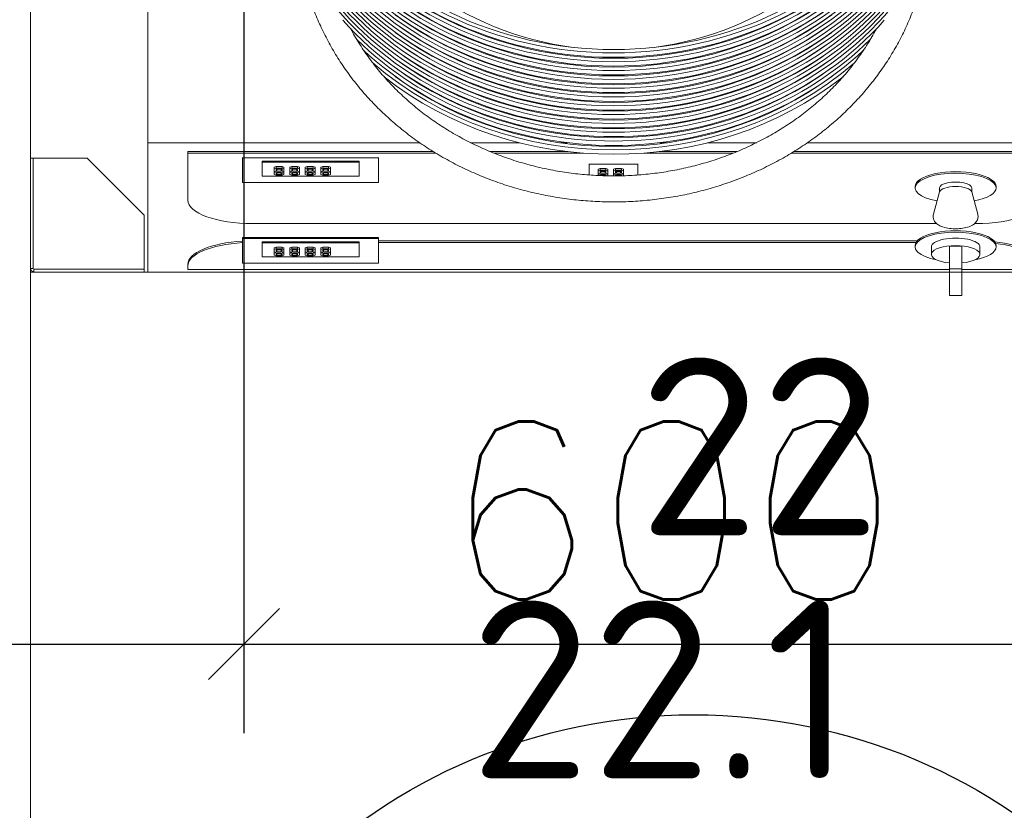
# Model space of a CAD drawing. Header units: millimetres. Extents: x -380244 to 257841, y -4400 to 11650.
# Tile 102 of 140: x 7992 to 8684, y 4052 to 4607. Entities that reach past the tile are written whole.
import ezdxf
from ezdxf.enums import TextEntityAlignment as Align

# ---------------------------------------------------------------- set-up
doc = ezdxf.new("R2010")
doc.units = ezdxf.units.MM
for name, color, linetype in [('Equip2D', 250, 'Continuous'), ('EquipAnnot', 5, 'Continuous'), ('Обмер', 6, 'Continuous'), ('Обознач. цехов', 7, 'Continuous'), ('Привязки Вент', 102, 'Continuous')]:
    doc.layers.add(name, color=color, linetype=linetype)
doc.styles.add('GOST прямой', font='isocpeur.ttf', dxfattribs={"height": 2.5})
doc.styles.add('Размеры', font='txt.shx', dxfattribs={"height": 2.5})
doc.dimstyles.new('Main', dxfattribs={"dimscale": 0, "dimtxt": 2.5, "dimasz": 1, "dimexe": 1.25, "dimexo": 0.625, "dimtad": 1, "dimdec": 1, "dimrnd": 0.5, "dimtxsty": 'Размеры', "dimblk": 'OBLIQUE', "dimcen": 2.5, "dimadec": 0, "dimazin": 0, "dimtfac": 1, "dimtdec": 1, "dimtmove": 1, "dimatfit": 2, "dimfxl": 1, "dimarcsym": 0})

# ---------------------------------------------------------------- blocks, each defined once
blk = doc.blocks.new('НСО-15_7П')
at = {"layer": 'Equip2D', "linetype": 'Continuous', "lineweight": 0}
blk.add_line((0, 0), (1500, 0), dxfattribs=at)
at = {"layer": 'EquipAnnot', "style": 'GOST прямой', "flags": 1}
for tag, p in [('НАИМЕНОВАНИЕ', (0, 0)), ('ОПИСАНИЕ', (0, -4.75)), ('РАЗМЕРЫ', (0, -9.5))]:
    blk.add_attdef(tag, p, '', height=2.5, dxfattribs=at)
at = {"layer": 'EquipAnnot', "style": 'GOST прямой'}
blk.add_attdef('НОМЕР', (686.54, -778.61), '', height=2.5, dxfattribs=at)
blk = doc.blocks.new('A$Cccd9d43c')
at = {"color": 0, "linetype": 'Continuous', "lineweight": 0}
for p, q in [((0, -462.73), (0, -659.09)), ((0, -750), (0, -659.09)), ((0, -659.09), (190.86, -659.09)), ((226.61, -659.09), (260.94, -659.09)), ((289.19, -659.09), (294.38, -659.09)), ((359.71, -659.09), (364.9, -659.09)), ((393.15, -659.09), (427.48, -659.09)), ((463.23, -659.09), (655.09, -659.09)), ((28.05, -665.37), (200.44, -665.37)), ((28.05, -665.37), (28.05, -666.42)), ((28.05, -666.42), (28.05, -699.38)), ((28.05, -666.42), (202.17, -666.42)), ((66.5, -669.62), (66.5, -669.4)), ((161.96, -669.62), (66.5, -669.62)), ((66.5, -669.62), (66.5, -686.97)), ((161.96, -669.62), (161.96, -669.4)), ((161.96, -686.97), (161.96, -669.62)), ((240.38, -665.37), (295.04, -665.37)), ((242.98, -666.42), (305.83, -666.42)), ((348.26, -666.42), (411.11, -666.42)), ((359.05, -665.37), (413.72, -665.37)), ((451.92, -666.42), (627.04, -666.42)), ((453.65, -665.37), (627.04, -665.37)), ((80.14, -672.09), (148.32, -672.09)), ((80.14, -672.73), (80.14, -672.09)), ((148.32, -672.73), (80.14, -672.73)), ((80.14, -672.73), (80.14, -682.64)), ((88.74, -676.24), (90.1, -675.74)), ((88.74, -676.24), (88.74, -677.51)), ((90.1, -677.01), (88.74, -677.51)), ((88.74, -677.51), (88.74, -679)), ((90.1, -675.74), (90.1, -677.01)), ((90.1, -675.74), (94.19, -675.74)), ((94.19, -677.01), (90.1, -677.01)), ((90.1, -677.72), (90.66, -677.51)), ((90.37, -677.62), (90.66, -677.73)), ((90.66, -677.51), (93.63, -677.51)), ((93.63, -677.51), (94.19, -677.72)), ((93.63, -677.73), (93.92, -677.62)), ((94.19, -675.74), (95.55, -676.24)), ((94.19, -675.74), (94.19, -677.01)), ((95.55, -677.51), (94.19, -677.01)), ((95.55, -676.24), (95.55, -677.51)), ((95.55, -679), (95.55, -677.51)), ((99.64, -676.24), (101.01, -675.74)), ((99.64, -676.24), (99.64, -677.51)), ((101.01, -677.01), (99.64, -677.51)), ((99.64, -677.51), (99.64, -679)), ((101.01, -675.74), (101.01, -677.01)), ((101.01, -675.74), (105.1, -675.74)), ((105.1, -677.01), (101.01, -677.01)), ((101.01, -677.72), (101.57, -677.51)), ((101.28, -677.62), (101.57, -677.73)), ((101.57, -677.51), (104.53, -677.51)), ((104.53, -677.51), (105.1, -677.72)), ((104.53, -677.73), (104.83, -677.62)), ((105.1, -675.74), (106.46, -676.24)), ((105.1, -675.74), (105.1, -677.01)), ((106.46, -677.51), (105.1, -677.01)), ((106.46, -676.24), (106.46, -677.51)), ((106.46, -679), (106.46, -677.51)), ((110.55, -676.24), (111.92, -675.74)), ((110.55, -676.24), (110.55, -677.51)), ((111.92, -677.01), (110.55, -677.51)), ((110.55, -677.51), (110.55, -679)), ((111.92, -675.74), (111.92, -677.01)), ((111.92, -675.74), (116.01, -675.74)), ((116.01, -677.01), (111.92, -677.01)), ((111.92, -677.72), (112.48, -677.51)), ((112.18, -677.62), (112.48, -677.73)), ((112.48, -677.51), (115.44, -677.51)), ((115.44, -677.51), (116.01, -677.72)), ((115.44, -677.73), (115.74, -677.62)), ((116.01, -675.74), (117.37, -676.24)), ((116.01, -675.74), (116.01, -677.01)), ((117.37, -677.51), (116.01, -677.01)), ((117.37, -676.24), (117.37, -677.51)), ((117.37, -679), (117.37, -677.51)), ((121.46, -676.24), (122.83, -675.74)), ((121.46, -676.24), (121.46, -677.51)), ((122.83, -677.01), (121.46, -677.51)), ((121.46, -677.51), (121.46, -679)), ((122.83, -675.74), (122.83, -677.01)), ((122.83, -675.74), (126.92, -675.74)), ((126.92, -677.01), (122.83, -677.01)), ((122.83, -677.72), (123.39, -677.51)), ((123.09, -677.62), (123.39, -677.73)), ((123.39, -677.51), (126.35, -677.51)), ((126.35, -677.51), (126.92, -677.72)), ((126.35, -677.73), (126.65, -677.62)), ((126.92, -675.74), (128.28, -676.24)), ((126.92, -675.74), (126.92, -677.01)), ((128.28, -677.51), (126.92, -677.01)), ((128.28, -676.24), (128.28, -677.51)), ((128.28, -679), (128.28, -677.51)), ((148.32, -672.73), (148.32, -672.09)), ((148.32, -682.64), (148.32, -672.73)), ((310, -674.22), (310, -674.01)), ((344.09, -674.22), (310, -674.22)), ((310, -674.22), (310, -681.79)), ((316.21, -677.73), (317.57, -677.23)), ((317.57, -677.23), (317.57, -678.5)), ((317.57, -677.23), (321.67, -677.23)), ((321.67, -677.23), (323.03, -677.73)), ((321.67, -677.23), (321.67, -678.5)), ((327.12, -677.73), (328.48, -677.23)), ((328.48, -677.23), (328.48, -678.5)), ((328.48, -677.23), (332.57, -677.23)), ((332.57, -677.23), (333.94, -677.73)), ((332.57, -677.23), (332.57, -678.5)), ((344.09, -674.01), (344.09, -674.22)), ((344.09, -674.22), (344.09, -681.79)), ((80.14, -682.64), (148.32, -682.64)), ((88.74, -679), (88.74, -679.99)), ((88.74, -679), (90.1, -679.49)), ((90.1, -679.49), (88.74, -679.99)), ((88.74, -679.99), (88.74, -681.48)), ((88.74, -681.48), (90.1, -681.97)), ((90.1, -678.79), (90.1, -677.72)), ((90.66, -679), (90.1, -678.79)), ((90.1, -680.19), (90.66, -679.99)), ((90.1, -681.27), (90.1, -680.19)), ((90.66, -681.48), (90.1, -681.27)), ((90.1, -681.97), (94.19, -681.97)), ((90.37, -680.1), (90.66, -680.21)), ((90.66, -677.73), (93.63, -677.73)), ((90.66, -677.73), (90.66, -679)), ((93.63, -679), (90.66, -679)), ((90.66, -679.99), (93.63, -679.99)), ((90.66, -680.21), (93.63, -680.21)), ((90.66, -680.21), (90.66, -681.48)), ((93.63, -681.48), (90.66, -681.48)), ((93.63, -677.73), (93.63, -679)), ((94.19, -678.79), (93.63, -679)), ((93.63, -679.99), (94.19, -680.19)), ((93.63, -680.21), (93.92, -680.1)), ((93.63, -680.21), (93.63, -681.48)), ((94.19, -681.27), (93.63, -681.48)), ((94.19, -677.72), (94.19, -678.79)), ((94.19, -679.49), (95.55, -679)), ((95.55, -679.99), (94.19, -679.49)), ((94.19, -680.19), (94.19, -681.27)), ((94.19, -681.97), (95.55, -681.48)), ((95.55, -679), (95.55, -679.99)), ((95.55, -681.48), (95.55, -679.99)), ((99.64, -679), (99.64, -679.99)), ((99.64, -679), (101.01, -679.49)), ((101.01, -679.49), (99.64, -679.99)), ((99.64, -679.99), (99.64, -681.48)), ((99.64, -681.48), (101.01, -681.97)), ((101.01, -678.79), (101.01, -677.72)), ((101.57, -679), (101.01, -678.79)), ((101.01, -680.19), (101.57, -679.99)), ((101.01, -681.27), (101.01, -680.19)), ((101.57, -681.48), (101.01, -681.27)), ((101.01, -681.97), (105.1, -681.97)), ((101.28, -680.1), (101.57, -680.21)), ((101.57, -677.73), (104.53, -677.73)), ((101.57, -677.73), (101.57, -679)), ((104.53, -679), (101.57, -679)), ((101.57, -679.99), (104.53, -679.99)), ((101.57, -680.21), (104.53, -680.21)), ((101.57, -680.21), (101.57, -681.48)), ((104.53, -681.48), (101.57, -681.48)), ((104.53, -677.73), (104.53, -679)), ((105.1, -678.79), (104.53, -679)), ((104.53, -679.99), (105.1, -680.19)), ((104.53, -680.21), (104.83, -680.1)), ((104.53, -680.21), (104.53, -681.48)), ((105.1, -681.27), (104.53, -681.48)), ((105.1, -677.72), (105.1, -678.79)), ((105.1, -679.49), (106.46, -679)), ((106.46, -679.99), (105.1, -679.49)), ((105.1, -680.19), (105.1, -681.27)), ((105.1, -681.97), (106.46, -681.48)), ((106.46, -679), (106.46, -679.99)), ((106.46, -681.48), (106.46, -679.99)), ((110.55, -679), (110.55, -679.99)), ((110.55, -679), (111.92, -679.49)), ((111.92, -679.49), (110.55, -679.99)), ((110.55, -679.99), (110.55, -681.48)), ((110.55, -681.48), (111.92, -681.97)), ((111.92, -678.79), (111.92, -677.72)), ((112.48, -679), (111.92, -678.79)), ((111.92, -680.19), (112.48, -679.99)), ((111.92, -681.27), (111.92, -680.19)), ((112.48, -681.48), (111.92, -681.27)), ((111.92, -681.97), (116.01, -681.97)), ((112.18, -680.1), (112.48, -680.21)), ((112.48, -677.73), (115.44, -677.73)), ((112.48, -677.73), (112.48, -679)), ((115.44, -679), (112.48, -679)), ((112.48, -679.99), (115.44, -679.99)), ((112.48, -680.21), (115.44, -680.21)), ((112.48, -680.21), (112.48, -681.48)), ((115.44, -681.48), (112.48, -681.48)), ((115.44, -677.73), (115.44, -679)), ((116.01, -678.79), (115.44, -679)), ((115.44, -679.99), (116.01, -680.19)), ((115.44, -680.21), (115.74, -680.1)), ((115.44, -680.21), (115.44, -681.48)), ((116.01, -681.27), (115.44, -681.48)), ((116.01, -677.72), (116.01, -678.79)), ((116.01, -679.49), (117.37, -679)), ((117.37, -679.99), (116.01, -679.49)), ((116.01, -680.19), (116.01, -681.27)), ((116.01, -681.97), (117.37, -681.48)), ((117.37, -679), (117.37, -679.99)), ((117.37, -681.48), (117.37, -679.99)), ((121.46, -679), (121.46, -679.99)), ((121.46, -679), (122.83, -679.49)), ((122.83, -679.49), (121.46, -679.99)), ((121.46, -679.99), (121.46, -681.48)), ((121.46, -681.48), (122.83, -681.97)), ((122.83, -678.79), (122.83, -677.72)), ((123.39, -679), (122.83, -678.79)), ((122.83, -680.19), (123.39, -679.99)), ((122.83, -681.27), (122.83, -680.19)), ((123.39, -681.48), (122.83, -681.27)), ((122.83, -681.97), (126.92, -681.97)), ((123.09, -680.1), (123.39, -680.21)), ((123.39, -677.73), (126.35, -677.73)), ((123.39, -677.73), (123.39, -679)), ((126.35, -679), (123.39, -679)), ((123.39, -679.99), (126.35, -679.99)), ((123.39, -680.21), (126.35, -680.21)), ((123.39, -680.21), (123.39, -681.48)), ((126.35, -681.48), (123.39, -681.48)), ((126.35, -677.73), (126.35, -679)), ((126.92, -678.79), (126.35, -679)), ((126.35, -679.99), (126.92, -680.19)), ((126.35, -680.21), (126.65, -680.1)), ((126.35, -680.21), (126.35, -681.48)), ((126.92, -681.27), (126.35, -681.48)), ((126.92, -677.72), (126.92, -678.79)), ((126.92, -679.49), (128.28, -679)), ((128.28, -679.99), (126.92, -679.49)), ((126.92, -680.19), (126.92, -681.27)), ((126.92, -681.97), (128.28, -681.48)), ((128.28, -679), (128.28, -679.99)), ((128.28, -681.48), (128.28, -679.99)), ((316.21, -677.73), (316.21, -679)), ((317.57, -678.5), (316.21, -679)), ((316.21, -679), (316.21, -680.49)), ((316.21, -680.49), (316.21, -681.48)), ((316.21, -680.49), (317.57, -680.98)), ((317.57, -680.98), (316.21, -681.48)), ((316.21, -681.48), (316.21, -682.17)), ((321.67, -678.5), (317.57, -678.5)), ((317.57, -679.2), (318.14, -679)), ((317.57, -680.28), (317.57, -679.2)), ((318.14, -680.49), (317.57, -680.28)), ((317.57, -681.68), (318.14, -681.48)), ((317.57, -682.23), (317.57, -681.68)), ((317.84, -679.11), (318.14, -679.22)), ((317.84, -681.59), (318.14, -681.69)), ((318.14, -679), (321.1, -679)), ((318.14, -679.22), (321.1, -679.22)), ((318.14, -679.22), (318.14, -680.49)), ((321.1, -680.49), (318.14, -680.49)), ((318.14, -681.48), (321.1, -681.48)), ((318.14, -681.69), (321.1, -681.69)), ((318.14, -681.69), (318.14, -682.25)), ((321.1, -679), (321.67, -679.2)), ((321.1, -679.22), (321.4, -679.11)), ((321.1, -679.22), (321.1, -680.49)), ((321.67, -680.28), (321.1, -680.49)), ((321.1, -681.48), (321.67, -681.68)), ((321.1, -681.69), (321.4, -681.59)), ((321.1, -681.69), (321.1, -682.35)), ((323.03, -679), (321.67, -678.5)), ((321.67, -679.2), (321.67, -680.28)), ((321.67, -680.98), (323.03, -680.49)), ((323.03, -681.48), (321.67, -680.98)), ((321.67, -681.68), (321.67, -682.36)), ((323.03, -677.73), (323.03, -679)), ((323.03, -680.49), (323.03, -679)), ((323.03, -680.49), (323.03, -681.48)), ((323.03, -682.39), (323.03, -681.48)), ((327.12, -677.73), (327.12, -679)), ((328.48, -678.5), (327.12, -679)), ((327.12, -679), (327.12, -680.49)), ((327.12, -680.49), (327.12, -681.48)), ((327.12, -680.49), (328.48, -680.98)), ((328.48, -680.98), (327.12, -681.48)), ((327.12, -681.48), (327.12, -682.42)), ((332.57, -678.5), (328.48, -678.5)), ((328.48, -679.2), (329.05, -679)), ((328.48, -680.28), (328.48, -679.2)), ((329.05, -680.49), (328.48, -680.28)), ((328.48, -681.68), (329.05, -681.48)), ((328.48, -682.42), (328.48, -681.68)), ((328.75, -679.11), (329.05, -679.22)), ((328.75, -681.59), (329.05, -681.69)), ((329.05, -679), (332.01, -679)), ((329.05, -679.22), (332.01, -679.22)), ((329.05, -679.22), (329.05, -680.49)), ((332.01, -680.49), (329.05, -680.49)), ((329.05, -681.48), (332.01, -681.48)), ((329.05, -681.69), (332.01, -681.69)), ((329.05, -681.69), (329.05, -682.41)), ((332.01, -679), (332.57, -679.2)), ((332.01, -679.22), (332.31, -679.11)), ((332.01, -679.22), (332.01, -680.49)), ((332.57, -680.28), (332.01, -680.49)), ((332.01, -681.48), (332.57, -681.68)), ((332.01, -681.69), (332.31, -681.59)), ((332.01, -681.69), (332.01, -682.37)), ((333.94, -679), (332.57, -678.5)), ((332.57, -679.2), (332.57, -680.28)), ((332.57, -680.98), (333.94, -680.49)), ((333.94, -681.48), (332.57, -680.98)), ((332.57, -681.68), (332.57, -682.36)), ((333.94, -677.73), (333.94, -679)), ((333.94, -680.49), (333.94, -679)), ((333.94, -680.49), (333.94, -681.48)), ((333.94, -682.32), (333.94, -681.48)), ((66.5, -686.97), (161.96, -686.97)), ((538.87, -690.84), (538.87, -689.79)), ((555.92, -690.84), (555.92, -693.82)), ((578.65, -690.84), (578.65, -693.82)), ((595.69, -690.84), (595.69, -689.79)), ((555.97, -693.62), (551.72, -709.38)), ((578.59, -693.62), (582.84, -709.38)), ((73.51, -715.91), (553.88, -715.91)), ((580.68, -715.91), (581.58, -715.91)), ((66.5, -725.66), (161.96, -725.66)), ((66.5, -726.29), (66.5, -725.66)), ((161.96, -726.29), (161.96, -725.66)), ((161.96, -726.29), (66.5, -726.29)), ((66.5, -726.29), (66.5, -743.64)), ((80.14, -728.77), (148.32, -728.77)), ((80.14, -729.41), (80.14, -728.77)), ((148.32, -729.41), (80.14, -729.41)), ((80.14, -729.41), (80.14, -739.32)), ((88.74, -732.91), (90.1, -732.42)), ((88.74, -732.91), (88.74, -734.18)), ((90.1, -732.42), (90.1, -733.69)), ((90.1, -732.42), (94.19, -732.42)), ((94.19, -732.42), (95.55, -732.91)), ((94.19, -732.42), (94.19, -733.69)), ((95.55, -732.91), (95.55, -734.18)), ((99.64, -732.91), (101.01, -732.42)), ((99.64, -732.91), (99.64, -734.18)), ((101.01, -732.42), (101.01, -733.69)), ((101.01, -732.42), (105.1, -732.42)), ((105.1, -732.42), (106.46, -732.91)), ((105.1, -732.42), (105.1, -733.69)), ((106.46, -732.91), (106.46, -734.18)), ((110.55, -732.91), (111.92, -732.42)), ((110.55, -732.91), (110.55, -734.18)), ((111.92, -732.42), (111.92, -733.69)), ((111.92, -732.42), (116.01, -732.42)), ((116.01, -732.42), (117.37, -732.91)), ((116.01, -732.42), (116.01, -733.69)), ((117.37, -732.91), (117.37, -734.18)), ((121.46, -732.91), (122.83, -732.42)), ((121.46, -732.91), (121.46, -734.18)), ((122.83, -732.42), (122.83, -733.69)), ((122.83, -732.42), (126.92, -732.42)), ((126.92, -732.42), (128.28, -732.91)), ((126.92, -732.42), (126.92, -733.69)), ((128.28, -732.91), (128.28, -734.18)), ((148.32, -729.41), (148.32, -728.77)), ((148.32, -739.32), (148.32, -729.41)), ((161.96, -743.64), (161.96, -726.29)), ((161.96, -728.06), (540.27, -728.06)), ((161.96, -728.06), (377.83, -728.06)), ((161.96, -729.12), (539.49, -729.12)), ((538.87, -732.32), (538.87, -731.26)), ((550.24, -737.61), (550.24, -732.32)), ((562.88, -731.89), (562.88, -747.76)), ((562.88, -731.89), (571.69, -731.89)), ((571.69, -731.89), (571.69, -747.76)), ((584.33, -737.61), (584.33, -732.32)), ((595.69, -732.32), (595.69, -731.26)), ((80.14, -739.32), (148.32, -739.32)), ((90.1, -733.69), (88.74, -734.18)), ((88.74, -734.18), (88.74, -735.67)), ((88.74, -735.67), (88.74, -736.66)), ((88.74, -735.67), (90.1, -736.17)), ((90.1, -736.17), (88.74, -736.66)), ((88.74, -736.66), (88.74, -738.15)), ((88.74, -738.15), (90.1, -738.65)), ((94.19, -733.69), (90.1, -733.69)), ((90.1, -734.39), (90.66, -734.18)), ((90.1, -735.47), (90.1, -734.39)), ((90.66, -735.67), (90.1, -735.47)), ((90.1, -736.87), (90.66, -736.66)), ((90.1, -737.95), (90.1, -736.87)), ((90.66, -738.15), (90.1, -737.95)), ((90.1, -738.65), (94.19, -738.65)), ((90.37, -734.29), (90.66, -734.4)), ((90.37, -736.77), (90.66, -736.88)), ((90.66, -734.18), (93.63, -734.18)), ((90.66, -734.4), (93.63, -734.4)), ((90.66, -734.4), (90.66, -735.67)), ((93.63, -735.67), (90.66, -735.67)), ((90.66, -736.66), (93.63, -736.66)), ((90.66, -736.88), (93.63, -736.88)), ((90.66, -736.88), (90.66, -738.15)), ((93.63, -738.15), (90.66, -738.15)), ((93.63, -734.18), (94.19, -734.39)), ((93.63, -734.4), (93.92, -734.29)), ((93.63, -734.4), (93.63, -735.67)), ((94.19, -735.47), (93.63, -735.67)), ((93.63, -736.66), (94.19, -736.87)), ((93.63, -736.88), (93.92, -736.77)), ((93.63, -736.88), (93.63, -738.15)), ((94.19, -737.95), (93.63, -738.15)), ((95.55, -734.18), (94.19, -733.69)), ((94.19, -734.39), (94.19, -735.47)), ((94.19, -736.17), (95.55, -735.67)), ((95.55, -736.66), (94.19, -736.17)), ((94.19, -736.87), (94.19, -737.95)), ((94.19, -738.65), (95.55, -738.15)), ((95.55, -735.67), (95.55, -734.18)), ((95.55, -735.67), (95.55, -736.66)), ((95.55, -738.15), (95.55, -736.66)), ((101.01, -733.69), (99.64, -734.18)), ((99.64, -734.18), (99.64, -735.67)), ((99.64, -735.67), (99.64, -736.66)), ((99.64, -735.67), (101.01, -736.17)), ((101.01, -736.17), (99.64, -736.66)), ((99.64, -736.66), (99.64, -738.15)), ((99.64, -738.15), (101.01, -738.65)), ((105.1, -733.69), (101.01, -733.69)), ((101.01, -734.39), (101.57, -734.18)), ((101.01, -735.47), (101.01, -734.39)), ((101.57, -735.67), (101.01, -735.47)), ((101.01, -736.87), (101.57, -736.66)), ((101.01, -737.95), (101.01, -736.87)), ((101.57, -738.15), (101.01, -737.95)), ((101.01, -738.65), (105.1, -738.65)), ((101.28, -734.29), (101.57, -734.4)), ((101.28, -736.77), (101.57, -736.88)), ((101.57, -734.18), (104.53, -734.18)), ((101.57, -734.4), (104.53, -734.4)), ((101.57, -734.4), (101.57, -735.67)), ((104.53, -735.67), (101.57, -735.67)), ((101.57, -736.66), (104.53, -736.66)), ((101.57, -736.88), (104.53, -736.88)), ((101.57, -736.88), (101.57, -738.15)), ((104.53, -738.15), (101.57, -738.15)), ((104.53, -734.18), (105.1, -734.39)), ((104.53, -734.4), (104.83, -734.29)), ((104.53, -734.4), (104.53, -735.67)), ((105.1, -735.47), (104.53, -735.67)), ((104.53, -736.66), (105.1, -736.87)), ((104.53, -736.88), (104.83, -736.77)), ((104.53, -736.88), (104.53, -738.15)), ((105.1, -737.95), (104.53, -738.15)), ((106.46, -734.18), (105.1, -733.69)), ((105.1, -734.39), (105.1, -735.47)), ((105.1, -736.17), (106.46, -735.67)), ((106.46, -736.66), (105.1, -736.17)), ((105.1, -736.87), (105.1, -737.95)), ((105.1, -738.65), (106.46, -738.15)), ((106.46, -735.67), (106.46, -734.18)), ((106.46, -735.67), (106.46, -736.66)), ((106.46, -738.15), (106.46, -736.66)), ((111.92, -733.69), (110.55, -734.18)), ((110.55, -734.18), (110.55, -735.67)), ((110.55, -735.67), (110.55, -736.66)), ((110.55, -735.67), (111.92, -736.17)), ((111.92, -736.17), (110.55, -736.66)), ((110.55, -736.66), (110.55, -738.15)), ((110.55, -738.15), (111.92, -738.65)), ((116.01, -733.69), (111.92, -733.69)), ((111.92, -734.39), (112.48, -734.18)), ((111.92, -735.47), (111.92, -734.39)), ((112.48, -735.67), (111.92, -735.47)), ((111.92, -736.87), (112.48, -736.66)), ((111.92, -737.95), (111.92, -736.87)), ((112.48, -738.15), (111.92, -737.95)), ((111.92, -738.65), (116.01, -738.65)), ((112.18, -734.29), (112.48, -734.4)), ((112.18, -736.77), (112.48, -736.88)), ((112.48, -734.18), (115.44, -734.18)), ((112.48, -734.4), (115.44, -734.4)), ((112.48, -734.4), (112.48, -735.67)), ((115.44, -735.67), (112.48, -735.67)), ((112.48, -736.66), (115.44, -736.66)), ((112.48, -736.88), (115.44, -736.88)), ((112.48, -736.88), (112.48, -738.15)), ((115.44, -738.15), (112.48, -738.15)), ((115.44, -734.18), (116.01, -734.39)), ((115.44, -734.4), (115.74, -734.29)), ((115.44, -734.4), (115.44, -735.67)), ((116.01, -735.47), (115.44, -735.67)), ((115.44, -736.66), (116.01, -736.87)), ((115.44, -736.88), (115.74, -736.77)), ((115.44, -736.88), (115.44, -738.15)), ((116.01, -737.95), (115.44, -738.15)), ((117.37, -734.18), (116.01, -733.69)), ((116.01, -734.39), (116.01, -735.47)), ((116.01, -736.17), (117.37, -735.67)), ((117.37, -736.66), (116.01, -736.17)), ((116.01, -736.87), (116.01, -737.95)), ((116.01, -738.65), (117.37, -738.15)), ((117.37, -735.67), (117.37, -734.18)), ((117.37, -735.67), (117.37, -736.66)), ((117.37, -738.15), (117.37, -736.66)), ((122.83, -733.69), (121.46, -734.18)), ((121.46, -734.18), (121.46, -735.67)), ((121.46, -735.67), (121.46, -736.66)), ((121.46, -735.67), (122.83, -736.17)), ((122.83, -736.17), (121.46, -736.66)), ((121.46, -736.66), (121.46, -738.15)), ((121.46, -738.15), (122.83, -738.65)), ((126.92, -733.69), (122.83, -733.69)), ((122.83, -734.39), (123.39, -734.18)), ((122.83, -735.47), (122.83, -734.39)), ((123.39, -735.67), (122.83, -735.47)), ((122.83, -736.87), (123.39, -736.66)), ((122.83, -737.95), (122.83, -736.87)), ((123.39, -738.15), (122.83, -737.95)), ((122.83, -738.65), (126.92, -738.65)), ((123.09, -734.29), (123.39, -734.4)), ((123.09, -736.77), (123.39, -736.88)), ((123.39, -734.18), (126.35, -734.18)), ((123.39, -734.4), (126.35, -734.4)), ((123.39, -734.4), (123.39, -735.67)), ((126.35, -735.67), (123.39, -735.67)), ((123.39, -736.66), (126.35, -736.66)), ((123.39, -736.88), (126.35, -736.88)), ((123.39, -736.88), (123.39, -738.15)), ((126.35, -738.15), (123.39, -738.15)), ((126.35, -734.18), (126.92, -734.39)), ((126.35, -734.4), (126.65, -734.29)), ((126.35, -734.4), (126.35, -735.67)), ((126.92, -735.47), (126.35, -735.67)), ((126.35, -736.66), (126.92, -736.87)), ((126.35, -736.88), (126.65, -736.77)), ((126.35, -736.88), (126.35, -738.15)), ((126.92, -737.95), (126.35, -738.15)), ((128.28, -734.18), (126.92, -733.69)), ((126.92, -734.39), (126.92, -735.47)), ((126.92, -736.17), (128.28, -735.67)), ((128.28, -736.66), (126.92, -736.17)), ((126.92, -736.87), (126.92, -737.95)), ((126.92, -738.65), (128.28, -738.15)), ((128.28, -735.67), (128.28, -734.18)), ((128.28, -735.67), (128.28, -736.66)), ((128.28, -738.15), (128.28, -736.66)), ((28.05, -744.59), (28.05, -745.64)), ((28.05, -745.64), (28.05, -748.15)), ((66.5, -743.64), (161.96, -743.64)), ((0, -750), (562.88, -750)), ((28.05, -748.15), (562.88, -748.15)), ((562.88, -747.76), (562.88, -766.49)), ((571.69, -747.76), (562.88, -747.76)), ((571.69, -766.49), (571.69, -747.76)), ((571.69, -748.15), (627.04, -748.15)), ((571.69, -750), (655.09, -750)), ((562.88, -766.49), (571.69, -766.49))]:
    blk.add_line(p, q, dxfattribs=at)
for start, end in [(204.15755, 262.65508), (277.34492, 335.84245)]:
    blk.add_arc((327.05, -371.82), 222.14, start, end, dxfattribs=at)
for centre, major_axis, ratio, start_param, end_param in [((327.05, -380.88), (242.33, 0), 0.887794, -2.569893, -0.5717), ((327.05, -387.08), (242.33, 0), 0.887794, -2.569893, -0.5717), ((327.05, -393.27), (242.33, 0), 0.887794, -2.569893, -0.5717), ((327.05, -399.47), (242.33, 0), 0.887794, -2.569893, -0.5717), ((327.05, -405.67), (242.33, 0), 0.887794, -2.569893, -0.5717), ((327.05, -411.86), (242.33, 0), 0.887794, -2.569893, -0.5717), ((327.05, -418.06), (242.33, 0), 0.887794, -2.569893, -0.5717), ((327.05, -424.23), (242.33, 0), 0.887794, -2.569893, -0.5717), ((327.05, -430.42), (242.33, 0), 0.887794, -2.569893, -0.5717), ((327.05, -436.62), (242.33, 0), 0.887794, -2.569893, -0.5717), ((327.05, -442.82), (242.33, 0), 0.887794, -2.410947, -0.730645), ((327.05, -449.01), (242.33, 0), 0.887794, -2.343371, -0.798221), ((567.28, -690.84), (28.41, 0), 0.363542, 0, 4.235664), ((567.28, -690.84), (11.36, 0), 0.363542, 0, 3.141593), ((567.28, -694.02), (11.36, 0), 0.363542, 0.097716, 3.043876), ((567.28, -690.84), (28.41, 0), 0.363542, -1.094071, 0), ((73.51, -699.38), (-45.45, 0), 0.363542, 0, 1.570796), ((581.58, -699.38), (45.45, 0), 0.363542, -1.570796, 0), ((567.28, -732.32), (28.41, 0), 0.363542, 0, 4.218804), ((73.51, -745.64), (-45.45, 0), 0.363542, -1.416037, 0), ((567.28, -737.61), (17.05, 0), 0.363542, -1.309477, 4.45107), ((567.28, -732.32), (28.41, 0), 0.363542, -1.077212, 0), ((581.58, -745.64), (45.45, 0), 0.363542, 0, 1.260885)]:
    blk.add_ellipse(centre, major_axis=major_axis, ratio=ratio, start_param=start_param, end_param=end_param, dxfattribs=at)
at = {"color": 0, "linetype": 'Continuous', "lineweight": 0, "extrusion": (2.13804e-16, 2.18122e-18, -1)}
blk.add_ellipse((327.05, -380.88), major_axis=(-239.64, 0), ratio=0.887794, start_param=-2.562647, end_param=-0.578946, dxfattribs=at)
at = {"color": 0, "linetype": 'Continuous', "lineweight": 0, "extrusion": (2.11409e-16, 3.88251e-18, -1)}
for centre in [(327.05, -383.98), (327.05, -390.18), (327.05, -396.37), (327.05, -402.57), (327.05, -408.76), (327.05, -414.96), (327.05, -421.16), (327.05, -427.33), (327.05, -433.52)]:
    blk.add_ellipse(centre, major_axis=(-242.33, 0), ratio=0.887794, start_param=-2.569893, end_param=-0.5717, dxfattribs=at)
at = {"color": 0, "linetype": 'Continuous', "lineweight": 0, "extrusion": (2.12611e-16, 2.54993e-17, -1)}
for centre in [(327.05, -387.08), (327.05, -393.27), (327.05, -399.47), (327.05, -405.67), (327.05, -411.86), (327.05, -418.06), (327.05, -430.42), (327.05, -436.62), (327.05, -442.82), (327.05, -449.01)]:
    blk.add_ellipse(centre, major_axis=(-239.64, 0), ratio=0.887794, start_param=-2.264876, end_param=-0.876717, dxfattribs=at)
at = {"color": 0, "linetype": 'Continuous', "lineweight": 0, "extrusion": (2.10745e-16, -1.92549e-17, -1)}
blk.add_ellipse((327.05, -439.72), major_axis=(-242.33, 0), ratio=0.887794, start_param=-2.472653, end_param=-0.668939, dxfattribs=at)
at = {"color": 0, "linetype": 'Continuous', "lineweight": 0, "extrusion": (2.48726e-16, 6.72748e-18, -1)}
blk.add_ellipse((327.05, -445.91), major_axis=(-242.33, 0), ratio=0.887794, start_param=-2.380203, end_param=-0.76139, dxfattribs=at)
at = {"color": 0, "linetype": 'Continuous', "lineweight": 0, "extrusion": (2.12854e-16, 2.27866e-17, -1)}
blk.add_ellipse((327.05, -424.23), major_axis=(-239.64, 0), ratio=0.887794, start_param=-2.253555, end_param=-0.888038, dxfattribs=at)
at = {"color": 0, "linetype": 'Continuous', "lineweight": 0, "extrusion": (2.48385e-16, -1.61242e-17, -1)}
blk.add_ellipse((327.05, -452.11), major_axis=(-242.33, 0), ratio=0.887794, start_param=-2.298626, end_param=-0.842967, dxfattribs=at)
at = {"color": 0, "linetype": 'Continuous', "lineweight": 0, "extrusion": (2.2449e-16, 4.46373e-31, -1)}
blk.add_ellipse((567.28, -689.79), major_axis=(-28.41, 0), ratio=0.363542, start_param=0, end_param=3.141593, dxfattribs=at)
at = {"color": 0, "linetype": 'Continuous', "lineweight": 0, "extrusion": (2.13914e-16, -5.76815e-17, -1)}
blk.add_ellipse((567.28, -694.02), major_axis=(-11.36, 0), ratio=0.363542, start_param=0.097716, end_param=1.570796, dxfattribs=at)
at = {"color": 0, "linetype": 'Continuous', "lineweight": 0, "extrusion": (2.2449e-16, -8.22359e-32, -1)}
blk.add_ellipse((567.28, -694.02), major_axis=(11.36, 0), ratio=0.363542, start_param=-1.570796, end_param=-0.097716, dxfattribs=at)
at = {"color": 0, "linetype": 'Continuous', "lineweight": 0, "extrusion": (2.2449e-16, -4.48057e-30, -1)}
blk.add_ellipse((567.28, -731.26), major_axis=(-28.41, 0), ratio=0.363542, start_param=0, end_param=3.141593, dxfattribs=at)
at = {"color": 0, "linetype": 'Continuous', "lineweight": 0, "extrusion": (2.2449e-16, 2.30556e-31, -1)}
blk.add_ellipse((73.51, -744.59), major_axis=(-45.45, 0), ratio=0.363542, start_param=0, end_param=1.416037, dxfattribs=at)
at = {"color": 0, "linetype": 'Continuous', "lineweight": 0, "extrusion": (2.2449e-16, -5.92813e-30, -1)}
blk.add_ellipse((73.51, -744.59), major_axis=(-45.45, 0), ratio=0.363542, start_param=0, end_param=1.416037, dxfattribs=at)
at = {"color": 0, "linetype": 'Continuous', "lineweight": 0, "extrusion": (2.2449e-16, 1.68497e-29, -1)}
blk.add_ellipse((567.28, -732.32), major_axis=(-17.05, 0), ratio=0.363542, start_param=0, end_param=3.141593, dxfattribs=at)
at = {"color": 0, "linetype": 'Continuous', "lineweight": 0, "extrusion": (1.86877e-16, -1.57001e-16, -1)}
blk.add_ellipse((581.58, -744.59), major_axis=(45.45, 0), ratio=0.363542, start_param=-1.274372, end_param=0, dxfattribs=at)
at = {"color": 0, "linetype": 'Continuous', "lineweight": 0}
for points, knots in [([(541.22, -555.17), (540.33, -558.05), (539.37, -560.92), (536.95, -567.54), (535.45, -571.28), (532.19, -578.66), (530.44, -582.32), (526.7, -589.52), (524.7, -593.07), (520.48, -600.06), (518.25, -603.5), (513.56, -610.24), (511.1, -613.56), (505.97, -620.05), (503.29, -623.22), (497.73, -629.42), (494.85, -632.45), (488.88, -638.34), (485.79, -641.21), (479.44, -646.77), (476.17, -649.47), (469.45, -654.68), (466, -657.19), (458.94, -662.04), (455.33, -664.36), (447.96, -668.82), (444.2, -670.95), (436.54, -675), (432.64, -676.92), (424.73, -680.56), (420.71, -682.27), (412.56, -685.47), (408.43, -686.96), (400.08, -689.72), (395.86, -690.99), (387.34, -693.3), (383.04, -694.34), (374.38, -696.19), (370.02, -696.99), (361.25, -698.37), (356.84, -698.95), (348, -699.85), (343.56, -700.19), (334.67, -700.62), (330.22, -700.72), (321.31, -700.67), (316.86, -700.53), (307.98, -700), (303.54, -699.62), (294.71, -698.63), (290.31, -698.01), (281.56, -696.54), (277.21, -695.69), (268.57, -693.75), (264.29, -692.67), (255.8, -690.27), (251.59, -688.96), (243.28, -686.11), (239.17, -684.58), (231.06, -681.29), (227.06, -679.53), (219.19, -675.82), (215.31, -673.85), (207.7, -669.72), (203.97, -667.55), (196.65, -663.02), (193.07, -660.65), (186.07, -655.73), (182.65, -653.18), (176, -647.9), (172.76, -645.16), (166.48, -639.53), (163.43, -636.63), (157.53, -630.67), (154.68, -627.61), (149.2, -621.34), (146.56, -618.14), (141.51, -611.59), (139.1, -608.25), (134.5, -601.44), (132.31, -597.97), (128.18, -590.93), (126.23, -587.36), (122.58, -580.11), (120.87, -576.44), (117.72, -569.01), (116.26, -565.25), (114.72, -560.84), (114.51, -560.22), (114.3, -559.6)], [0, 0, 0, 0, 10.00258, 10.00258, 23.278441, 23.278441, 36.557951, 36.557951, 49.844094, 49.844094, 63.137174, 63.137174, 76.437274, 76.437274, 89.744272, 89.744272, 103.057882, 103.057882, 116.377684, 116.377684, 129.703167, 129.703167, 143.03376, 143.03376, 156.368868, 156.368868, 169.707896, 169.707896, 183.050271, 183.050271, 196.395455, 196.395455, 209.742961, 209.742961, 223.092347, 223.092347, 236.44323, 236.44323, 249.795271, 249.795271, 263.148178, 263.148178, 276.501697, 276.501697, 289.855602, 289.855602, 303.209685, 303.209685, 316.563749, 316.563749, 329.917597, 329.917597, 343.271018, 343.271018, 356.623782, 356.623782, 369.975627, 369.975627, 383.326252, 383.326252, 396.675312, 396.675312, 410.022411, 410.022411, 423.367098, 423.367098, 436.708875, 436.708875, 450.047196, 450.047196, 463.381482, 463.381482, 476.711134, 476.711134, 490.035558, 490.035558, 503.354191, 503.354191, 516.666536, 516.666536, 529.972195, 529.972195, 543.270909, 543.270909, 556.562597, 556.562597, 569.847382, 569.847382, 572.006327, 572.006327, 572.006327, 572.006327]), ([(142.44, -579.09), (144.22, -582.42), (146.12, -585.71), (150.18, -592.24), (152.34, -595.47), (156.89, -601.82), (159.28, -604.93), (164.28, -611.01), (166.88, -613.98), (172.3, -619.78), (175.11, -622.6), (180.92, -628.08), (183.92, -630.74), (190.11, -635.89), (193.29, -638.39), (199.83, -643.19), (203.19, -645.5), (210.06, -649.93), (213.57, -652.05), (220.74, -656.09), (224.39, -658.01), (231.83, -661.65), (235.61, -663.37), (243.29, -666.59), (247.19, -668.1), (255.09, -670.89), (259.09, -672.18), (267.16, -674.53), (271.24, -675.6), (279.47, -677.5), (283.62, -678.34), (291.96, -679.78), (296.16, -680.39), (304.59, -681.37), (308.83, -681.74), (317.31, -682.26), (321.57, -682.4), (330.07, -682.44), (334.32, -682.35), (342.81, -681.92), (347.05, -681.59), (355.5, -680.7), (359.71, -680.14), (368.07, -678.78), (372.23, -677.99), (380.48, -676.18), (384.57, -675.16), (392.68, -672.89), (396.69, -671.65), (404.62, -668.94), (408.54, -667.47), (416.26, -664.34), (420.07, -662.66), (427.55, -659.1), (431.23, -657.22), (438.45, -653.25), (441.99, -651.17), (448.91, -646.82), (452.3, -644.55), (458.9, -639.82), (462.12, -637.37), (468.37, -632.29), (471.41, -629.66), (477.29, -624.25), (480.14, -621.46), (485.62, -615.73), (488.27, -612.79), (493.34, -606.77), (495.77, -603.69), (500.41, -597.4), (502.62, -594.2), (506.8, -587.67), (508.78, -584.34), (510.98, -580.34), (511.32, -579.72), (511.65, -579.09)], [35.925773, 35.925773, 35.925773, 35.925773, 48.520792, 48.520792, 61.342818, 61.342818, 74.156196, 74.156196, 86.961257, 86.961257, 99.758535, 99.758535, 112.5487, 112.5487, 125.332506, 125.332506, 138.110737, 138.110737, 150.88417, 150.88417, 163.653546, 163.653546, 176.419551, 176.419551, 189.182801, 189.182801, 201.943839, 201.943839, 214.703135, 214.703135, 227.461092, 227.461092, 240.218052, 240.218052, 252.974306, 252.974306, 265.730106, 265.730106, 278.485675, 278.485675, 291.241224, 291.241224, 303.996961, 303.996961, 316.753108, 316.753108, 329.509909, 329.509909, 342.267647, 342.267647, 355.026652, 355.026652, 367.787315, 367.787315, 380.550091, 380.550091, 393.315508, 393.315508, 406.084169, 406.084169, 418.856744, 418.856744, 431.633963, 431.633963, 444.416597, 444.416597, 457.205429, 457.205429, 470.001219, 470.001219, 482.804658, 482.804658, 495.616309, 495.616309, 497.989023, 497.989023, 497.989023, 497.989023]), ([(551.72, -709.38), (551.52, -710.13), (551.46, -710.96), (551.67, -712.52), (551.91, -713.22), (552.62, -714.57), (553.1, -715.16), (554.39, -716.41), (555.23, -716.95), (557.53, -718.11), (559.07, -718.59), (562.25, -719.26), (563.85, -719.45), (567.03, -719.62), (568.6, -719.59), (571.66, -719.34), (573.15, -719.11), (576.05, -718.41), (577.45, -717.94), (579.43, -716.87), (580.09, -716.44), (581.15, -715.49), (581.56, -715.04), (582.43, -713.76), (582.85, -712.82), (583.1, -711.02), (583.05, -710.22), (582.86, -709.45), (582.85, -709.42), (582.84, -709.38)], [1.47308, 1.47308, 1.47308, 1.47308, 1.619322, 1.619322, 1.758989, 1.758989, 1.929418, 1.929418, 2.193571, 2.193571, 2.618191, 2.618191, 3.002352, 3.002352, 3.363505, 3.363505, 3.727008, 3.727008, 4.118451, 4.118451, 4.327322, 4.327322, 4.469348, 4.469348, 4.662757, 4.662757, 4.802523, 4.802523, 4.810105, 4.810105, 4.810105, 4.810105])]:
    blk.add_open_spline(points, degree=3, knots=knots, dxfattribs=at)
blk = doc.blocks.new('APRESS45')
at = {"layer": 'Equip2D'}
blk.add_blockref('A$Cccd9d43c', (0, 0), dxfattribs=at)
at = {"layer": 'EquipAnnot', "style": 'GOST прямой', "flags": 1}
for tag, p in [('НАИМЕНОВАНИЕ', (0, 0)), ('ОПИСАНИЕ', (0, -4.75)), ('РАЗМЕРЫ', (0, -9.5)), ('МОЩНОСТЬ', (0, -14.25)), ('НАПРЯЖЕНИЕ', (0, -19)), ('ВЕС', (0, -23.75))]:
    blk.add_attdef(tag, p, '', height=2.5, dxfattribs=at)
at = {"layer": 'EquipAnnot', "style": 'GOST прямой'}
blk.add_attdef('НОМЕР', (344.46, -883.08), '', height=2.5, dxfattribs=at)
blk = doc.blocks.new('A$Cb88f2651')
at = {"color": 0, "linetype": 'Continuous', "lineweight": 0}
for p, q in [((0, -80), (0, -720)), ((0, -720), (2, -720)), ((0, -720), (0, -792.5)), ((40, -720), (2, -720)), ((2, -792.5), (2, -720)), ((40, -720), (80, -760)), ((80, -798), (80, -760)), ((0, -797.5), (0, -792.5)), ((2, -792.5), (2, -797.5)), ((0, -797.5), (2, -797.5)), ((0, -797.5), (0, -800)), ((2.5, -800), (0, -800)), ((2.5, -798), (2.5, -800)), ((2.5, -798), (7.5, -798)), ((7.5, -800), (2.5, -800)), ((80, -798), (7.5, -798)), ((7.5, -800), (80, -800)), ((80, -798), (80, -800)), ((720, -800), (80, -800))]:
    blk.add_line(p, q, dxfattribs=at)
blk.add_arc((3, -797), 3, 189.59407, 260.40593, dxfattribs=at)
blk = doc.blocks.new('ec_386511')
at = {"layer": 'Equip2D'}
blk.add_blockref('A$Cb88f2651', (0, 0), dxfattribs=at)
at = {"layer": 'EquipAnnot', "style": 'GOST прямой', "flags": 1}
for tag, p in [('НАИМЕНОВАНИЕ', (0, 0)), ('ОПИСАНИЕ', (0, -4.75)), ('РАЗМЕРЫ', (0, -9.5))]:
    blk.add_attdef(tag, p, '', height=2.5, dxfattribs=at)
at = {"layer": 'EquipAnnot', "style": 'GOST прямой'}
blk.add_attdef('НОМЕР', (409.69, -889.22), '', height=2.5, dxfattribs=at)
blk = doc.blocks.new('_Oblique')
at = {"color": 0, "linetype": 'ByBlock', "lineweight": -2}
blk.add_line((-0.5, -0.5), (0.5, 0.5), dxfattribs=at)
blk = doc.blocks.new('*D411')
at = {"layer": 'Defpoints', "color": 0, "transparency": 16777216}
for p in [(7300, 5230), (8150, 5230), (8150, 4168.75)]:
    blk.add_point(p, dxfattribs=at)
at = {"layer": 'Привязки Вент', "color": 0, "lineweight": -2, "transparency": 16777216}
for p, q in [((7300, 5198.75), (7300, 4106.25)), ((8150, 5198.75), (8150, 4106.25)), ((7300, 4168.75), (8150, 4168.75))]:
    blk.add_line(p, q, dxfattribs=at)
at = {"layer": 'Привязки Вент', "color": 0, "lineweight": -2, "transparency": 16777216, "xscale": 50, "yscale": 50, "zscale": 50, "rotation": 180}
blk.add_blockref('_Oblique', (7300, 4168.75), dxfattribs=at)
at = {"layer": 'Привязки Вент', "color": 0, "lineweight": -2, "transparency": 16777216, "xscale": 50, "yscale": 50, "zscale": 50}
blk.add_blockref('_Oblique', (8150, 4168.75), dxfattribs=at)
at = {"layer": 'Привязки Вент', "color": 0, "transparency": 16777216, "insert": (7725, 4262.5), "char_height": 125, "attachment_point": 5, "style": 'Размеры'}
blk.add_mtext('850', dxfattribs=at)
blk = doc.blocks.new('*D412')
at = {"layer": 'Defpoints', "color": 0, "transparency": 16777216}
for p in [(8150, 5230), (8750, 4630), (8750, 4168.75)]:
    blk.add_point(p, dxfattribs=at)
at = {"layer": 'Привязки Вент', "color": 0, "lineweight": -2, "transparency": 16777216}
for p, q in [((8150, 5198.75), (8150, 4106.25)), ((8750, 4598.75), (8750, 4106.25)), ((8150, 4168.75), (8750, 4168.75))]:
    blk.add_line(p, q, dxfattribs=at)
at = {"layer": 'Привязки Вент', "color": 0, "lineweight": -2, "transparency": 16777216, "xscale": 50, "yscale": 50, "zscale": 50, "rotation": 180}
blk.add_blockref('_Oblique', (8150, 4168.75), dxfattribs=at)
at = {"layer": 'Привязки Вент', "color": 0, "lineweight": -2, "transparency": 16777216, "xscale": 50, "yscale": 50, "zscale": 50}
blk.add_blockref('_Oblique', (8750, 4168.75), dxfattribs=at)
at = {"layer": 'Привязки Вент', "color": 0, "transparency": 16777216, "insert": (8450, 4262.5), "char_height": 125, "attachment_point": 5, "style": 'Размеры'}
blk.add_mtext('600', dxfattribs=at)
blk = doc.blocks.new('Экспликация')
at = {"layer": 'Обознач. цехов'}
blk.add_circle((0, 0), 400, dxfattribs=at)
at = {"style": 'GOST прямой', "width": 0.8}
for tag, p in [('НОМЕР_ПОМ.', (0, 0)), ('ИМЯ_ПОМ', (7.4, -514.31)), ('ПЛОЩАДЬ_ПОМ', (4.67, -940.35))]:
    blk.add_attdef(tag, text='', height=250, dxfattribs=at).set_placement(p, align=Align.MIDDLE)

msp = doc.modelspace()

# ---------------------------------------------------------------- block references
at = {"rotation": 270}
msp.add_blockref('НСО-15_7П', (8000, 5230), dxfattribs=at)
ref = msp.add_blockref('ec_386511', (8000, 5230))
ref.add_attrib('НОМЕР', '22.1', (8308.38, 4074.3), dxfattribs={"layer": 'EquipAnnot', "height": 125, "style": 'GOST прямой'})
ref = msp.add_blockref('APRESS45', (8082.54, 5179.98, -150))
ref.add_attrib('НОМЕР', '22', (8427, 4245, -150), dxfattribs={"layer": 'EquipAnnot', "height": 125, "style": 'GOST прямой'})
at = {"layer": 'Обмер'}
msp.add_blockref('Экспликация', (8465.79, 3719.03), dxfattribs=at)

# ---------------------------------------------------------------- dimensions: what is measured, and where the dimension line sits
at = {"layer": 'Привязки Вент'}
for base, p1, p2, picture, middle in [((8150, 4168.75), (7300, 5230), (8150, 5230), '*D411', (7725, 4262.5)), ((8750, 4168.75), (8150, 5230), (8750, 4630), '*D412', (8450, 4262.5))]:
    dim = msp.add_linear_dim(base=base, p1=p1, p2=p2, dimstyle='Main', dxfattribs=at)
    dim.commit()
    dim.dimension.update_dxf_attribs({"geometry": picture, "text_midpoint": middle})

doc.saveas('drawing.dxf')
